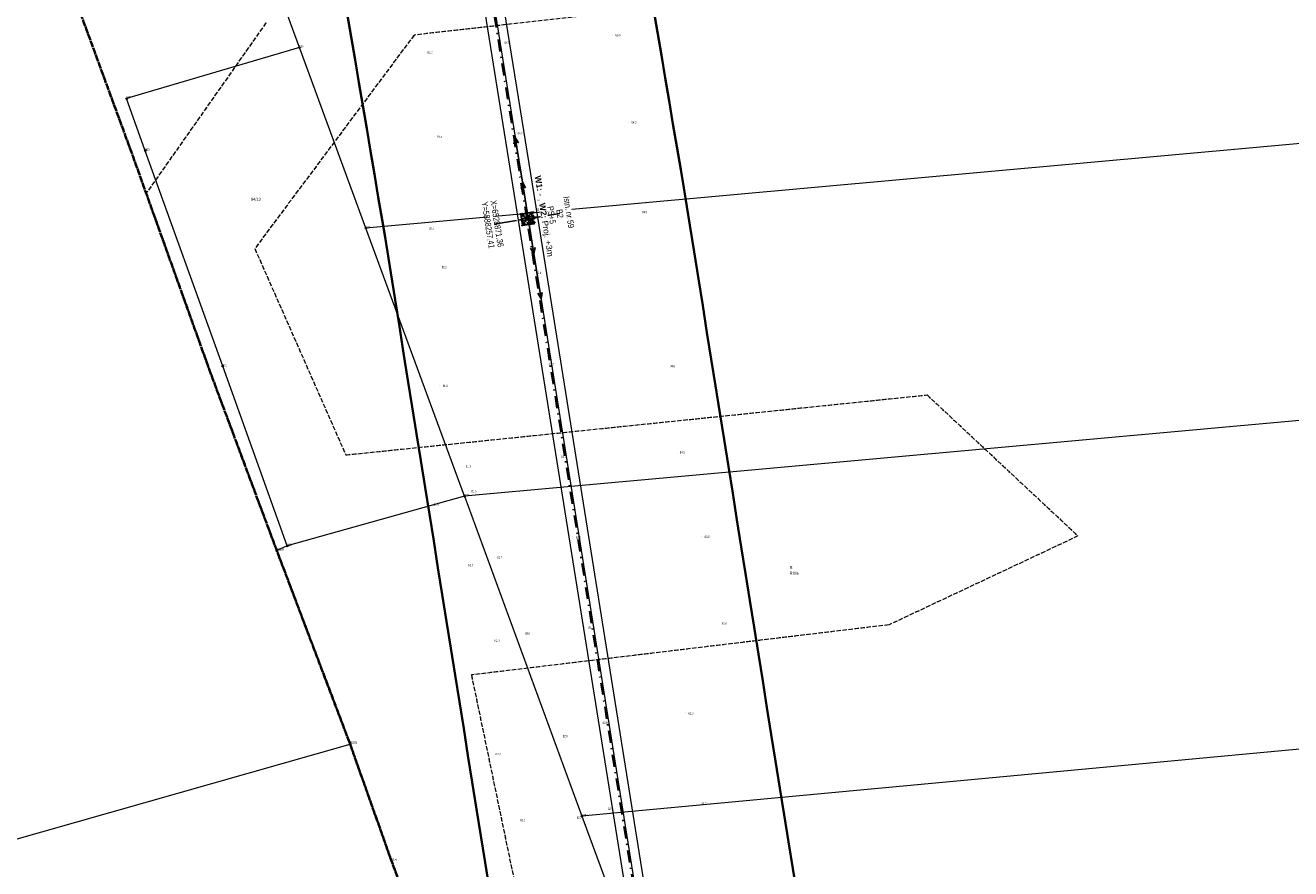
# Model space of a CAD drawing. Header units: metres. Extents: x 6524698 to 6533081, y 5883213 to 5896811.
# Tile 36 of 167: x 6528706 to 6529124, y 5888043 to 5888321. Entities that reach past the tile are written whole.
import ezdxf
from ezdxf.enums import TextEntityAlignment as Align

# ---------------------------------------------------------------- set-up
doc = ezdxf.new("R2010")
doc.units = ezdxf.units.M
doc.header["$MEASUREMENT"] = 0
for name, pattern in [('DASHDOT', [4, 2, -0.9, 0.2, -0.9]), ('mapa zasadnicza$0$1.5_1.0', [2.5, 1.5, -1]), ('mapa zasadnicza$0$219-500', [0]), ('mapa zasadnicza$0$egkk-500', [2, 1.5, -0.5]), ('mapa zasadnicza$0$egug-500', [1, 0.5, -0.5]), ('mapa zasadnicza$0$suep_wn_500', [0]), ('mapa zasadnicza$0$supp_500', [1, 0.5, -0.5])]:
    doc.linetypes.add(name, pattern=pattern)
doc.layers.get('0').update_dxf_attribs({"lineweight": 0})
doc.layers.add('@pomocnicza', color=3, linetype='Continuous', plot=False)
for name, color, linetype, lineweight in [('@Proj. słupy - blok', 1, 'Continuous', 15), ('@Proj. słupy - XY', 1, 'Continuous', 0), ('_proj_podwyz', 7, 'Continuous', 0), ('_trasa_kat_zalomu', 7, 'Continuous', 18), ('_trasa_os', 1, 'DASHDOT', 30), ('Sections span lengths and Marker Balls Plan', 7, 'Continuous', 0)]:
    doc.layers.add(name, color=color, linetype=linetype, lineweight=lineweight)
for name, color, linetype in [('@Proj. słupy - seria', 1, 'Continuous'), ('@Proj. słupy - wys.', 1, 'Continuous'), ('mapa zasadnicza$0$000 Inne (niezydentyfikowane)', 7, 'Continuous'), ('mapa zasadnicza$0$202-punkt graniczny', 7, 'Continuous'), ('mapa zasadnicza$0$202-punkt graniczny-Atr103', 7, 'Continuous'), ('mapa zasadnicza$0$209-oznaczenie konturu klasyfikacyjnego', 7, 'Continuous'), ('mapa zasadnicza$0$210-oznaczenie konturu użytku gruntowego', 7, 'Continuous'), ('mapa zasadnicza$0$211-numer działki ewidencyjnej', 7, 'Continuous'), ('mapa zasadnicza$0$216-obręb ewidencyjny', 7, 'Continuous'), ('mapa zasadnicza$0$217-kontur klasyfikacyjny', 7, 'Continuous'), ('mapa zasadnicza$0$218-kontur użytku gruntowego', 7, 'Continuous'), ('mapa zasadnicza$0$219-działka ewidencyjna', 7, 'Continuous'), ('mapa zasadnicza$0$pikieta naturalna', 7, 'Continuous'), ('mapa zasadnicza$0$pikieta naturalna-Atr2', 7, 'Continuous'), ('mapa zasadnicza$0$przewód elektroenergetyczny wysokiego napięcia', 7, 'Continuous'), ('mapa zasadnicza$0$słup przewodów napowietrznych', 7, 'Continuous')]:
    doc.layers.add(name, color=color, linetype=linetype)
doc.styles.add('mapa zasadnicza$0$STANDARD', font='Working1250', dxfattribs={"width": 0.75})
doc.styles.add('Opis', font='ARIALN.TTF')
doc.styles.add('Opis_slupy', font='ARIALN.TTF')
doc.styles.add('PLS_View', font='arial.ttf')
doc.dimstyles.new('Kat zalomu', dxfattribs={"dimtxt": 2.5, "dimasz": 5, "dimexe": 1.25, "dimexo": 0.625, "dimtad": 0, "dimtxsty": 'Opis_slupy', "dimcen": 2.5, "dimse1": 1, "dimse2": 1, "dimadec": 0, "dimazin": 0, "dimtfac": 1, "dimtmove": 0, "dimatfit": 3, "dimfxl": 1, "dimarcsym": 1})

# ---------------------------------------------------------------- blocks, each defined once
blk = doc.blocks.new('mapa zasadnicza$0$202')
at = {"color": 0, "linetype": 'Continuous', "lineweight": 0}
blk.add_circle((0, 0), 0.25, dxfattribs=at)
blk = doc.blocks.new('mapa zasadnicza$0$PW01')
at = {"linetype": 'Continuous', "lineweight": 13}
h = blk.add_hatch(color=0, dxfattribs=at)
edge = h.paths.add_edge_path()
edge.add_arc((0, 0), 0.045, 0, 360)
blk = doc.blocks.new('mapa zasadnicza$0$SM05')
at = {"color": 0, "linetype": 'Continuous', "lineweight": 13}
blk.add_circle((0, 0), 0.25, dxfattribs=at)
blk = doc.blocks.new('mapa zasadnicza$0$SUEP3')
at = {"color": 0, "linetype": 'Continuous'}
for p, q in [((0, 0), (12.003, 0)), ((12.003, 0), (10.003, 0.75)), ((10.003, 0.75), (11.003, 0)), ((12.003, 0), (10.003, -0.75)), ((11.003, 0), (10.003, -0.75)), ((12.003, 0), (27.003, 0)), ((27.003, 0), (25.003, 0.75)), ((25.003, 0.75), (26.003, 0)), ((27.003, 0), (25.003, -0.75)), ((26.003, 0), (25.003, -0.75))]:
    blk.add_line(p, q, dxfattribs=at)
blk = doc.blocks.new('*U2338')
at = {"layer": '@Proj. słupy - blok', "color": 0}
for p, q in [((2.2, -1.59), (-2.2, 1.59)), ((-1.59, -2.2), (1.59, 2.2))]:
    blk.add_line(p, q, dxfattribs=at)
for points in [[(-0.48, -0.66), (-2.77, -0.44), (-0.66, 0.48)], [(0, 0), (2.76, 0.44), (3.55, 0.57)], [(2.76, 0.44), (0.66, -0.48), (0.48, 0.66), (2.76, 0.44)], [(3.55, 0.57), (0.48, 0.66), (0.66, -0.48), (3.55, 0.57)], [(0.49, 0.08), (0.99, 0.16)], [(0, 0), (-2.77, -0.44)]]:
    blk.add_lwpolyline(points, dxfattribs=at)
at = {"layer": '@Proj. słupy - blok', "color": 1}
blk.add_lwpolyline([(2.2, -1.59), (1.59, 2.2), (-2.2, 1.59), (-1.59, -2.2)], close=True, dxfattribs=at)
at = {"layer": '@Proj. słupy - blok', "color": 0}
for points in [[(1.98, -1.43), (1.43, 1.98), (-1.98, 1.43), (-1.43, -1.98)], [(0.66, -0.48), (0.48, 0.66), (-0.66, 0.48), (-0.48, -0.66)]]:
    blk.add_lwpolyline(points, close=True, dxfattribs=at)
at = {"layer": '@Proj. słupy - blok', "color": 1}
for centre in [(-2.2, 1.59), (1.59, 2.2), (-1.59, -2.2), (2.2, -1.59)]:
    blk.add_circle(centre, 0.15, dxfattribs=at)
at = {"layer": '@Proj. słupy - blok', "color": 0}
for centre, radius in [((-1.98, 1.43), 0.15), ((0.49, 0.08), 0.05), ((1.43, 1.98), 0.15), ((2.76, 0.44), 0.05), ((3.55, 0.57), 0.05), ((-2.77, -0.44), 0.05), ((-1.43, -1.98), 0.15), ((1.98, -1.43), 0.15)]:
    blk.add_circle(centre, radius, dxfattribs=at)
at = {"layer": '@Proj. słupy - seria', "color": 0, "insert": (10.86, 1.73), "char_height": 2, "attachment_point": 5, "rotation": 279.068, "style": 'Opis', "bg_fill": 3, "box_fill_scale": 2.5, "bg_fill_color": 256, "bg_fill_transparency": 0}
blk.add_mtext_dynamic_manual_height_columns('B2', width=7, gutter_width=12.5, heights=[2.21], dxfattribs=at)
at = {"layer": '@Proj. słupy - XY', "color": 0, "linetype": 'Continuous', "insert": (-11.36, -1.81), "char_height": 2.5, "attachment_point": 5, "rotation": 279.068, "style": 'Opis', "bg_fill": 3, "box_fill_scale": 1, "bg_fill_color": 256, "bg_fill_transparency": 0}
blk.add_mtext_dynamic_manual_height_columns('\\P', width=19.7098, gutter_width=5.34, heights=[5.63], dxfattribs=at)
at = {"layer": '@pomocnicza'}
for p, q in [((10.86, 1.73), (3.46, 0.55)), ((-10.86, -1.73), (-3.46, -0.55))]:
    blk.add_line(p, q, dxfattribs=at)
at = {"layer": '@Proj. słupy - seria', "color": 0, "style": 'Opis'}
blk.add_attdef('STAN', text='', height=2, rotation=279.068, dxfattribs=at).set_placement((13.82, 2.21), align=Align.MIDDLE_CENTER)
at = {"layer": '@Proj. słupy - wys.', "color": 0, "insert": (8.1, 1.29), "char_height": 2, "attachment_point": 5, "rotation": 279.068, "style": 'Opis'}
blk.add_mtext_dynamic_manual_height_columns('PS+5', width=5.2482, gutter_width=12.5, heights=[-2.07], dxfattribs=at)
at = {"layer": '@Proj. słupy - XY', "color": 0, "linetype": 'Continuous', "style": 'Opis'}
for tag, p in [('Y', (-12.84, -2.05)), ('X', (-9.88, -1.58))]:
    blk.add_attdef(tag, text='', height=2, rotation=279.068, dxfattribs=at).set_placement(p, align=Align.MIDDLE_CENTER)
blk = doc.blocks.new('*D2408')
at = {"layer": '_trasa_kat_zalomu', "color": 0, "lineweight": -2}
for start, end in [(16.5926, 79.5081), (293.5654, 356.5695)]:
    blk.add_arc((6528824.24, 5888552.87), 19.81, start, end, dxfattribs=at)
at = {"layer": '_trasa_kat_zalomu', "color": 0}
for points in [[(6528827.89, 5888573.17), (6528827.8, 5888571.51), (6528822.85, 5888572.63)], [(6528831.92, 5888535.52), (6528832.39, 5888533.92), (6528827.36, 5888533.31)]]:
    blk.add_solid(points, dxfattribs=at)
at = {"layer": 'Defpoints', "color": 0}
for p in [(6528805.44, 5888820.89), (6528824.24, 5888552.87), (6528824.24, 5888552.87), (6528842.52, 5888545.25), (6528871.36, 5888257.41)]:
    blk.add_point(p, dxfattribs=at)
at = {"layer": '_trasa_kat_zalomu', "color": 0, "insert": (6528843.91, 5888555.14), "char_height": 2.5, "attachment_point": 5, "rotation": 276.581, "style": 'Opis_slupy'}
blk.add_mtext('175%%d', dxfattribs=at)

msp = doc.modelspace()

# ---------------------------------------------------------------- linework, layer by layer
at = {"layer": '_trasa_os', "linetype": 'DASHDOT', "ltscale": 2}
msp.add_lwpolyline([(6529644.25, 5886257.506), (6529433.531, 5886354.176), (6529239.51, 5886504.082), (6529019.862, 5886673.787), (6529068.099, 5886815.315), (6529070.952, 5887003.68), (6529033.32, 5887240.317), (6528980.372, 5887573.115), (6528926.767, 5887910.52), (6528871.358, 5888257.413), (6528824.236, 5888552.869), (6528805.439, 5888820.887), (6528782.648, 5889143.114), (6528759.048, 5889475.999)], dxfattribs=at)
at = {"layer": 'mapa zasadnicza$0$000 Inne (niezydentyfikowane)', "color": 7, "linetype": 'Continuous', "lineweight": 35, "flags": 128}
for points in [[(6528858.942, 5888035.854), (6528857.526, 5888044.711), (6528856.109, 5888053.568), (6528854.693, 5888062.425), (6528853.277, 5888071.282), (6528851.861, 5888080.139), (6528850.445, 5888088.996), (6528849.028, 5888097.853), (6528847.612, 5888106.71), (6528846.196, 5888115.567), (6528844.78, 5888124.424), (6528843.363, 5888133.28), (6528841.947, 5888142.137), (6528840.531, 5888150.994), (6528839.115, 5888159.851), (6528837.699, 5888168.708), (6528836.282, 5888177.565), (6528834.866, 5888186.422), (6528833.45, 5888195.279), (6528832.034, 5888204.136), (6528830.618, 5888212.993), (6528829.201, 5888221.85), (6528827.785, 5888230.707), (6528826.369, 5888239.564), (6528824.47, 5888251.405), (6528823.514, 5888257.062), (6528822.236, 5888264.625), (6528820.958, 5888272.188), (6528819.68, 5888279.75), (6528818.402, 5888287.313), (6528817.124, 5888294.876), (6528815.846, 5888302.438), (6528814.568, 5888310.001), (6528813.29, 5888317.563), (6528812.012, 5888325.126)], [(6528913.17, 5888326.663), (6528914.448, 5888319.1), (6528915.726, 5888311.538), (6528917.004, 5888303.975), (6528918.282, 5888296.413), (6528919.56, 5888288.85), (6528920.838, 5888281.287), (6528922.116, 5888273.725), (6528923.142, 5888267.653), (6528925.115, 5888255.353), (6528926.531, 5888246.496), (6528927.947, 5888237.639), (6528929.363, 5888228.782), (6528930.779, 5888219.925), (6528932.196, 5888211.068), (6528933.612, 5888202.211), (6528935.028, 5888193.354), (6528936.444, 5888184.498), (6528937.86, 5888175.641), (6528939.277, 5888166.784), (6528940.693, 5888157.927), (6528942.109, 5888149.07), (6528943.525, 5888140.213), (6528944.942, 5888131.356), (6528946.358, 5888122.499), (6528947.774, 5888113.642), (6528949.19, 5888104.785), (6528950.606, 5888095.928), (6528952.023, 5888087.071), (6528953.439, 5888078.214), (6528954.855, 5888069.357), (6528956.271, 5888060.5), (6528957.687, 5888051.643), (6528959.104, 5888042.786), (6528960.52, 5888033.929)]]:
    msp.add_lwpolyline(points, dxfattribs=at)
at = {"layer": 'mapa zasadnicza$0$216-obręb ewidencyjny', "color": 7, "linetype": 'mapa zasadnicza$0$1.5_1.0', "lineweight": 35, "flags": 128}
for points in [[(6528810.71, 5892032.32), (6528743.5, 5892026.91), (6528665.82, 5892020.2), (6528618.95, 5892016.86), (6528446.42, 5891995.98), (6528440.31, 5891996.73), (6528198.8, 5891907.55), (6528014.33, 5891830.31), (6527846.82, 5891746.29), (6527801.61, 5891598.79), (6527787.58, 5891553.86), (6527785.51, 5891547.1), (6527759.25, 5891463.12), (6527705.03, 5891299.34), (6527651.09, 5891150.82), (6527517.65, 5890758.02), (6527509.07, 5890729.27), (6527454.67, 5890547.02), (6527391.42, 5890349.92), (6527469.9, 5890380.85), (6527548.32, 5890411.76), (6527628.31, 5890449.47), (6527701.79, 5890487.35), (6527781.71, 5890531.45), (6527831.96, 5890559.17), (6527894.74, 5890596), (6527918.86, 5890538.44), (6527996.61, 5890364.36), (6528002.77, 5890340.12), (6528015.06, 5890276.2), (6528068.35, 5890122.94), (6528069.52, 5890117.74), (6528086.27, 5890073.01), (6528087.43, 5890069.91), (6528144.14, 5889918.51), (6528178.59, 5889821.74), (6528194.07, 5889776.62), (6528203.76, 5889751.35), (6528219.86, 5889705.13), (6528289.3, 5889557.06), (6528293.69, 5889548.36), (6528315.49, 5889501.75), (6528319.49, 5889494.06), (6528320.3, 5889498.78), (6528374.9, 5889392.75), (6528393.7, 5889357.37), (6528402.97, 5889333.92), (6528406.48, 5889321.22), (6528417.63, 5889287.69), (6528426.72, 5889250.74), (6528427.12, 5889249.1), (6528437.2, 5889208.11), (6528462.62, 5889141.48), (6528476.98, 5889088.52), (6528479.5, 5889060.26), (6528487.24, 5889042.5), (6528497.03, 5888999.3), (6528513.44, 5888948.22), (6528513.62, 5888944.51), (6528514.32, 5888935.53), (6528517.9, 5888889.57), (6528521.9, 5888874.59), (6528534.18, 5888828.64), (6528537.21, 5888800.87), (6528538.55, 5888788.67), (6528539.84, 5888759.55), (6528540.29, 5888749.47), (6528546.56, 5888728.63), (6528550.89, 5888720.89), (6528554.61, 5888714.22), (6528572.89, 5888682.85), (6528612.6, 5888606.5), (6528643.54, 5888542.38), (6528657.02, 5888506.94), (6528675.5, 5888460.67), (6528681.51, 5888445.9), (6528704.85, 5888377.17), (6528713.34, 5888354.12), (6528741.09, 5888278.42), (6528766.6, 5888207.14), (6528788.71, 5888147.82), (6528812.94, 5888083.84), (6528826.58, 5888045.33), (6528850.06, 5887982.04), (6528866.81, 5887934.63), (6528879.99, 5887896.72), (6528918.8, 5887790.89), (6528952.56, 5887701.57), (6529019.26, 5887707.89), (6529031.01, 5887709.01), (6529109.21, 5887715.92), (6529166.14, 5887721.78), (6529262.28, 5887731.31), (6529282.79, 5887731.14), (6529289.52, 5887663.25), (6529296.91, 5887588.72), (6529312.34, 5887533.26), (6529320.57, 5887503.67), (6529321.72, 5887480.33), (6529315.22, 5887418.55), (6529296.28, 5887374.9), (6529295.89, 5887348.38), (6529295.74, 5887344.56), (6529294.33, 5887253.59), (6529300.1, 5887247.3), (6529460.65, 5887265.28), (6529607.85, 5887282.19), (6529604.22, 5887244.37), (6529619.06, 5887245.53), (6529620.4, 5887245.61), (6529751.62, 5887253.65), (6529836.5, 5887258.86), (6529917.79, 5887263.83), (6530037.96, 5887271.18), (6530037.77, 5887311.55), (6530035.48, 5887465.82), (6530294.87, 5887497.94), (6530342.75, 5887503.87), (6530390.63, 5887509.81), (6530435.08, 5887515.31), (6530469.62, 5887519.59), (6530472.76, 5887520.14), (6530455.94, 5887633.47), (6530452.16, 5887659), (6530429.5, 5887800.32), (6530425.85, 5887820.62), (6530434.17, 5887821.11), (6530435.15, 5887821.09), (6530501.5, 5887826.49), (6530563.57, 5887831.54), (6530569.25, 5887832), (6530626.35, 5887836.71), (6530689.94, 5887841.95), (6530699.77, 5887842.77), (6530753.72, 5887845.97), (6530816.4, 5887849.69), (6530847.34, 5887851.53), (6530851.75, 5887851.79), (6530878, 5887853.36), (6530941.55, 5887857.17), (6531028.05, 5887862.36), (6531029.51, 5887862.54), (6531089.96, 5887870.11), (6531157.91, 5887878.61), (6531147.74, 5887927.21), (6531134.09, 5887992.44), (6531130.39, 5888022.23), (6531130.01, 5888024.33), (6531127.76, 5888039.49), (6531114.28, 5888108.63), (6531110.56, 5888127.5), (6531105.84, 5888172.24), (6531089.18, 5888214.66), (6531070.01, 5888263.46), (6531063.59, 5888283), (6531047.06, 5888328.03), (6531038.58, 5888352.41), (6531021.83, 5888400.87), (6531015.19, 5888413.6), (6531005.83, 5888460.28), (6531006, 5888467.6), (6531006.12, 5888486.87), (6531000.78, 5888546.56), (6530994.46, 5888582.13), (6530992.02, 5888587.87), (6530975.04, 5888631.61), (6530968.96, 5888647.12), (6530918.79, 5888737.7), (6530893.21, 5888788.19), (6530875.95, 5888835.79), (6530824.74, 5888967.12), (6530698.19, 5888957.37), (6530696.88, 5888957.26), (6530690.8, 5888956.75), (6530665.31, 5889016.21), (6530647.2, 5889058.57), (6530634.24, 5889085.41), (6530634.99, 5889106.79), (6530619.51, 5889109.25), (6530602.59, 5889110.21), (6530580.67, 5889109.48), (6530563.76, 5889105.91), (6530556.11, 5889102.91), (6530554.6, 5889108.92), (6530550.45, 5889111.73), (6530532.14, 5889151.93), (6530513.79, 5889192.45), (6530502.04, 5889258.4), (6530482.32, 5889287.2), (6530469.7, 5889327.04), (6530465.02, 5889440.31), (6530478.29, 5889507.42), (6530476.75, 5889539.74), (6530454.68, 5889579.85), (6530444.35, 5889666), (6530447.75, 5889689.9), (6530449.31, 5889721.21), (6530456.42, 5889744.94), (6530489.74, 5889803.92), (6530476.19, 5889829.67), (6530441.37, 5889895.14), (6530436.32, 5889900.67), (6530377.31, 5890013.31), (6530319.1, 5890126.26), (6530282.19, 5890186.6), (6530272.79, 5890201.79), (6530203.17, 5890307.87), (6530172.91, 5890358.56), (6530084.18, 5890524.8), (6530023.66, 5890630.14), (6529988.68, 5890702.02), (6529902.56, 5890854), (6529878.29, 5890895.67), (6529853.22, 5890939.23), (6529790.88, 5891059.39), (6529783.8, 5891073.31), (6529750.15, 5891126.7), (6529715.67, 5891191.31), (6529711.87, 5891220.22), (6529686.86, 5891413.55), (6529894.11, 5891526.79), (6529935.18, 5891550.85), (6529897.51, 5891589.82), (6529852.46, 5891637.21), (6529830.78, 5891658.8), (6529798.22, 5891693.91), (6529778.68, 5891710.68), (6529723.77, 5891769.55), (6529664.88, 5891829.87), (6529592.94, 5891899.3), (6529520.59, 5891969.98), (6529496.71, 5891996.9), (6529443.6, 5892048.07), (6529413.19, 5892074.88), (6529373, 5892116.29), (6529315.87, 5892175.4), (6529302.53, 5892163.8), (6529299.93, 5892161.54), (6529272.43, 5892137.61), (6529198.7, 5892096.25), (6529183.63, 5892087.79), (6529163.27, 5892079.55), (6529137.05, 5892069.83), (6529084.54, 5892065.08), (6528929.03, 5892047.18)], [(6528303.37, 5885049.22), (6528320.19, 5885039.62), (6528338.23, 5885024.79), (6528352.17, 5885015.38), (6528392.05, 5884988.47), (6528415.8, 5884972.26), (6528435.19, 5884960.38), (6528444.69, 5884948.19), (6528465.63, 5884932.94), (6528465.44, 5884918.9), (6528709.45, 5884735.5), (6528709.85, 5884736.99), (6528739.27, 5884853.86), (6528744.47, 5884874.5), (6528806.08, 5885120.41), (6528807.46, 5885125.4), (6528869.24, 5885370.86), (6528871.52, 5885379.23), (6528887.59, 5885437.6), (6528890.77, 5885449.17), (6528926, 5885568.38), (6528974.41, 5885749.69), (6529025.21, 5885958.42), (6529039.6, 5886018.39), (6529059.52, 5886107.69), (6529060.61, 5886112.57), (6529062.91, 5886122.9), (6529064.3, 5886127.7), (6529092.32, 5886224.97), (6529095.27, 5886236.71), (6529098.1, 5886248), (6529156.76, 5886481.66), (6529182.88, 5886586.19), (6529191.96, 5886615.74), (6529200.39, 5886660.86), (6529220.71, 5886727.34), (6529222.82, 5886733.43), (6529222.92, 5886790.76), (6529260.25, 5886952.44), (6529264.63, 5886976.51), (6529282.32, 5887033.97), (6529290.57, 5887057.23), (6529292.77, 5887095.61), (6529299.5, 5887116.54), (6529303.02, 5887126.11), (6529323.1, 5887204.71), (6529300.1, 5887247.3), (6529294.33, 5887253.59), (6529295.74, 5887344.56), (6529295.89, 5887348.38), (6529296.28, 5887374.9), (6529315.22, 5887418.55), (6529321.72, 5887480.33), (6529320.57, 5887503.67), (6529312.34, 5887533.26), (6529296.91, 5887588.72), (6529289.52, 5887663.25), (6529282.79, 5887731.14), (6529262.28, 5887731.31), (6529166.14, 5887721.78), (6529109.21, 5887715.92), (6529031.01, 5887709.01), (6529019.26, 5887707.89), (6528952.56, 5887701.57), (6528918.8, 5887790.89), (6528879.99, 5887896.72), (6528866.81, 5887934.63), (6528850.06, 5887982.04), (6528826.58, 5888045.33), (6528812.94, 5888083.84), (6528788.71, 5888147.82), (6528766.6, 5888207.14), (6528741.09, 5888278.42), (6528713.34, 5888354.12), (6528704.85, 5888377.17), (6528681.51, 5888445.9), (6528675.5, 5888460.67), (6528657.02, 5888506.94), (6528643.54, 5888542.38), (6528612.6, 5888606.5), (6528572.89, 5888682.85), (6528554.61, 5888714.22), (6528550.89, 5888720.89), (6528546.56, 5888728.63), (6528540.29, 5888749.47), (6528539.84, 5888759.55), (6528538.55, 5888788.67), (6528537.21, 5888800.87), (6528534.18, 5888828.64), (6528521.9, 5888874.59), (6528517.9, 5888889.57), (6528514.32, 5888935.53), (6528513.62, 5888944.51), (6528513.44, 5888948.22), (6528497.03, 5888999.3), (6528487.24, 5889042.5), (6528479.5, 5889060.26), (6528476.98, 5889088.52), (6528462.62, 5889141.48), (6528437.2, 5889208.11), (6528427.12, 5889249.1), (6528426.72, 5889250.74), (6528417.63, 5889287.69), (6528406.48, 5889321.22), (6528402.97, 5889333.92), (6528393.7, 5889357.37), (6528374.9, 5889392.75), (6528320.3, 5889498.78), (6528319.49, 5889494.06), (6528315.49, 5889501.75), (6528293.69, 5889548.36), (6528289.3, 5889557.06), (6528219.86, 5889705.13), (6528203.76, 5889751.35), (6528194.07, 5889776.62), (6528178.59, 5889821.74), (6528144.14, 5889918.51), (6528087.43, 5890069.91), (6528086.27, 5890073.01), (6528069.52, 5890117.74), (6528068.35, 5890122.94), (6528015.06, 5890276.2), (6528002.77, 5890340.12), (6527996.61, 5890364.36), (6527918.86, 5890538.44), (6527894.74, 5890596), (6527831.96, 5890559.17), (6527781.71, 5890531.45), (6527701.79, 5890487.35), (6527628.31, 5890449.47), (6527548.32, 5890411.76), (6527469.9, 5890380.85), (6527391.42, 5890349.92), (6527355.64, 5890331.57), (6527338.23, 5890321.73), (6527321.27, 5890314.22), (6527313.38, 5890308.14), (6527288.1, 5890288.63), (6527273.45, 5890274.12), (6527241.28, 5890253.87), (6527220.83, 5890245.22), (6527165.07, 5890215.69), (6527077.89, 5890166.68), (6527057.31, 5890152.25), (6527045.63, 5890148.55), (6527008.52, 5890134.26), (6526988.84, 5890116.67), (6526981, 5890111.26), (6526971.01, 5890104.38), (6526952.34, 5890094.44), (6526909.87, 5890084.83), (6526890.35, 5890080.91), (6526812.21, 5890083.05), (6526792.43, 5890086.11), (6526758.07, 5890090.77), (6526757.09, 5890094.4), (6526749.57, 5890095.95), (6526742.25, 5890097.45), (6526740.34, 5890097.85), (6526735.76, 5890098.07), (6526728.64, 5890098.03), (6526722.43, 5890098.71), (6526592.18, 5890129.32), (6526575.25, 5890133.06), (6526573.45, 5890132.21), (6526504.81, 5890011.82), (6526498.38, 5890001.32), (6526450.82, 5889923.75), (6526420.35, 5889876.56), (6526411.53, 5889862.91), (6526388.88, 5889824.55), (6526365.09, 5889786.81), (6526341.54, 5889745.42), (6526322.12, 5889709.53), (6526299.72, 5889678.46), (6526281.16, 5889635.52), (6526275.36, 5889608.56), (6526260.85, 5889553.37), (6526260.44, 5889544.19), (6526259.14, 5889502.93), (6526261.74, 5889493.66), (6526254.11, 5889462.89), (6526253.07, 5889459.21), (6526242.11, 5889436.4), (6526240.9, 5889433.4), (6526238.06, 5889420.56), (6526234.58, 5889404.82), (6526230.53, 5889381.66), (6526215.12, 5889335.06), (6526209.51, 5889327.34), (6526203.18, 5889319.69), (6526193.05, 5889307.44), (6526183.47, 5889295.83), (6526173.24, 5889283.42), (6526171.38, 5889271.95), (6526170.8, 5889268.87), (6526173.59, 5889236.65), (6526172.37, 5889219.4), (6526171.12, 5889203.31), (6526160.39, 5889165.34), (6526158.7, 5889157.93), (6526155.92, 5889148.67), (6526145.07, 5889104.25), (6526136.74, 5889068.22), (6526126.54, 5889028.53), (6526125.42, 5889024.1), (6526106.98, 5888945.09), (6526092.2, 5888875.3), (6526089.86, 5888864.25), (6526088.13, 5888856.09), (6526074.67, 5888792.55), (6526053.98, 5888724.15), (6526037.27, 5888680.97), (6526018.87, 5888602.55), (6526017.84, 5888598.66), (6526013.87, 5888581.88), (6526006.91, 5888552.43), (6525999.77, 5888522.16), (6525997.18, 5888508.24), (6525965.43, 5888376.64), (6525920.17, 5888195.14), (6525898.15, 5888106.3), (6525892.22, 5888082.37), (6525824.01, 5888097.35), (6525779.41, 5888107.91), (6525729.76, 5888119.66), (6525723.9, 5888092.12), (6525717.96, 5888069.83), (6525708.69, 5888031.16), (6525707.44, 5888026.27), (6525684.97, 5887955.81), (6525668.86, 5887926.95), (6525650.39, 5887893.86), (6525645.34, 5887877.02), (6525632.33, 5887838.12), (6525588.06, 5887736.62), (6525567.77, 5887689.8), (6525539.5, 5887624.6), (6525535.54, 5887615.4), (6525496.64, 5887526.28), (6525469.79, 5887459.76), (6525449.79, 5887410.24), (6525436.37, 5887377.16), (6525416.54, 5887328.38), (6525400.14, 5887287.76), (6525397.82, 5887282.31), (6525357.88, 5887181.79), (6525337.95, 5887136.46), (6525309.72, 5887065.72), (6525303.99, 5887048.86), (6525292.71, 5887015.66), (6525292.03, 5887013.68), (6525295.71, 5887012.48), (6525393.63, 5886982.02), (6525436.72, 5886969.99), (6525475.57, 5886959.15), (6525492.98, 5886956.11), (6525499.92, 5886954.9), (6525553.04, 5886947.63), (6525556.8, 5886947.12), (6525575.8, 5886944.52), (6525648.96, 5886935.05), (6525700.18, 5886920.83), (6525705.66, 5886920.35), (6525754.61, 5886916.46), (6525783.22, 5886917.37), (6525788.91, 5886917.98), (6525823.91, 5886921.7), (6525857.13, 5886925.05), (6525870.29, 5886926.28), (6525871.77, 5886926.42), (6525905.03, 5886929.56), (6525909.53, 5886929.92), (6525920.2, 5886930.77), (6525939.16, 5886932.29), (6525978.37, 5886930.74), (6525981.07, 5886930.63), (6525983.12, 5886930.48), (6526059, 5886924.97), (6526061.69, 5886925.15), (6526072.91, 5886925.89), (6526078.55, 5886926.27), (6526112.26, 5886928.5), (6526158.51, 5886931.36), (6526197.11, 5886930.97), (6526216.93, 5886924.75), (6526270.07, 5886913.54), (6526272.57, 5886913.01), (6526273.33, 5886912.82), (6526323.76, 5886899.95), (6526417.31, 5886870.61), (6526416.51, 5886867.45), (6526398.65, 5886797.95), (6526389.44, 5886747.58), (6526374.78, 5886704.65), (6526373.42, 5886699.3), (6526372.62, 5886696.15), (6526368.41, 5886679.56), (6526358.03, 5886638.68), (6526335.66, 5886547.46), (6526327.03, 5886512.25), (6526325.59, 5886506.38), (6526319.45, 5886481.31), (6526262.43, 5886255.1), (6526247.51, 5886197.09), (6526210.82, 5886129.19), (6526125.23, 5885954.64), (6526131.1, 5885941.89), (6526083.28, 5885856.13), (6526080.33, 5885850.83), (6526106.53, 5885828.9), (6526128.86, 5885807.19), (6526151.36, 5885785.32), (6526170.05, 5885764.86), (6526198.17, 5885734.09), (6526201, 5885729.87), (6526175.56, 5885692.72), (6526227.73, 5885641.53), (6526271.29, 5885598.78), (6526273, 5885597.09), (6526302.11, 5885568.53), (6526316.43, 5885554.47), (6526322.38, 5885548.63), (6526290.64, 5885486.19), (6526263.4, 5885432.62), (6526247.38, 5885401.19), (6526244.36, 5885395.27), (6526237.6, 5885382.01), (6526227.84, 5885362.86), (6526248.41, 5885344.13), (6526259.4, 5885334.11), (6526304.93, 5885298.77), (6526313.27, 5885292.3), (6526318.23, 5885288.46), (6526321.6, 5885285.83), (6526325.46, 5885282.83), (6526325.17, 5885281.22), (6526338.74, 5885260.21), (6526360.57, 5885232.43), (6526363.74, 5885228.38), (6526377.76, 5885210.54), (6526382.65, 5885204.32), (6526422.71, 5885162.76), (6526481.21, 5885090.92), (6526497.3, 5885066.7), (6526513.19, 5885047.89), (6526516.91, 5885049.29), (6526524.94, 5885052.3), (6526533.62, 5885042), (6526536.24, 5885038.9), (6526540.69, 5885033.62), (6526545.95, 5885027.38), (6526549.33, 5885023.37), (6526550.65, 5885027.15), (6526573.21, 5885076.62), (6526587.94, 5885108.93), (6526590.96, 5885115.55), (6526594.72, 5885123.8), (6526595.22, 5885124.89), (6526595.84, 5885126.22), (6526599.05, 5885133.28), (6526599.46, 5885134.19), (6526600.38, 5885136.19), (6526609.81, 5885156.89), (6526614.13, 5885166.32), (6526615.59, 5885170.96), (6526615.92, 5885173.06), (6526626.56, 5885204.78), (6526635.59, 5885225.49), (6526643.47, 5885243.6), (6526662.24, 5885286.52), (6526663.96, 5885290.45), (6526689.69, 5885347.86), (6526693.01, 5885355.29), (6526709.38, 5885391.8), (6526720.67, 5885416.98), (6526720.09, 5885430.57), (6526719.04, 5885455.52), (6526720.97, 5885465.66), (6526690.6, 5885542.54), (6526706, 5885557.89), (6526747.06, 5885585.88), (6526724.66, 5885597.94), (6526873.96, 5885657.74), (6526876.06, 5885655.62), (6526884.84, 5885650.75), (6526955.49, 5885630.53), (6526988.95, 5885673.38), (6527034.95, 5885662.24), (6527038.45, 5885661.39), (6527055.52, 5885657.39), (6527093.39, 5885649.85), (6527138.37, 5885639.19), (6527183.37, 5885628.52), (6527207.39, 5885622.46), (6527214.61, 5885620.77), (6527302.63, 5885600.17), (6527306.92, 5885598.88), (6527379.24, 5885579.7), (6527386.89, 5885577.68), (6527422.41, 5885568.61), (6527458.81, 5885559.31), (6527463.19, 5885558.23), (6527499.51, 5885549.27), (6527531.05, 5885541.49), (6527616.9, 5885520.3), (6527646.83, 5885512.66), (6527664.1, 5885508.41), (6527696.34, 5885502.3), (6527728.57, 5885496.19), (6527760.81, 5885490.08), (6527773.75, 5885487.95), (6527870.05, 5885472.17), (6527894.7, 5885468.91), (6527908.02, 5885468.31), (6527952.41, 5885466.32), (6527998.14, 5885462.8), (6528060.58, 5885458.01), (6528166.05, 5885444.7), (6528202.53, 5885448.02), (6528205.37, 5885425.22), (6528203.73, 5885274.14), (6528201.64, 5885179.56), (6528201.44, 5885172.38), (6528202.41, 5885123.66), (6528202.41, 5885120.11), (6528202.52, 5885118.87), (6528207.04, 5885116.2), (6528235.91, 5885098.61), (6528250.23, 5885084.2), (6528275.71, 5885072.67), (6528286.02, 5885062.42), (6528291.09, 5885053.61)]]:
    msp.add_lwpolyline(points, close=True, dxfattribs=at)
at = {"layer": 'mapa zasadnicza$0$217-kontur klasyfikacyjny', "color": 92, "linetype": 'mapa zasadnicza$0$egkk-500', "lineweight": 18, "flags": 128}
for points in [[(6528957.87, 5888332.14), (6528834.08, 5888318.15)], [(6528785.14, 5888322.18), (6528745.59, 5888265.85)], [(6528834.08, 5888318.15), (6528781.46, 5888247.6)], [(6528745.59, 5888265.85), (6528766.6, 5888207.14)], [(6528781.46, 5888247.6), (6528811.51, 5888179.43)], [(6528766.6, 5888207.14), (6528788.71, 5888147.82)], [(6528811.51, 5888179.43), (6529003.48, 5888199.24)], [(6529003.48, 5888199.24), (6529053.31, 5888152.64)], [(6529053.31, 5888152.64), (6528990.9, 5888123.29)], [(6528788.71, 5888147.82), (6528812.94, 5888083.84)], [(6528990.9, 5888123.29), (6528852.99, 5888106.73)], [(6528852.99, 5888106.73), (6528889.3, 5887932.25)], [(6528812.94, 5888083.84), (6528826.58, 5888045.33)], [(6528826.58, 5888045.33), (6528828.43, 5888040.35)]]:
    msp.add_lwpolyline(points, dxfattribs=at)
at = {"layer": 'mapa zasadnicza$0$218-kontur użytku gruntowego', "color": 3, "linetype": 'mapa zasadnicza$0$egug-500', "lineweight": 18, "flags": 128}
for points in [[(6528957.87, 5888332.14), (6528834.08, 5888318.15)], [(6528785.14, 5888322.18), (6528745.59, 5888265.85)], [(6528834.08, 5888318.15), (6528781.46, 5888247.6)], [(6528745.59, 5888265.85), (6528766.6, 5888207.14)], [(6528781.46, 5888247.6), (6528811.51, 5888179.43)], [(6528766.6, 5888207.14), (6528788.71, 5888147.82)], [(6528811.51, 5888179.43), (6529003.48, 5888199.24)], [(6529003.48, 5888199.24), (6529053.31, 5888152.64)], [(6529053.31, 5888152.64), (6528990.9, 5888123.29)], [(6528788.71, 5888147.82), (6528812.94, 5888083.84)], [(6528990.9, 5888123.29), (6528852.99, 5888106.73)], [(6528852.99, 5888106.73), (6528889.3, 5887932.25)], [(6528812.94, 5888083.84), (6528826.58, 5888045.33)], [(6528826.58, 5888045.33), (6528828.43, 5888040.35)]]:
    msp.add_lwpolyline(points, dxfattribs=at)
at = {"layer": 'mapa zasadnicza$0$219-działka ewidencyjna', "color": 7, "linetype": 'mapa zasadnicza$0$219-500', "lineweight": 18, "flags": 128}
for points in [[(6528796.19, 5888314.03), (6528770.52, 5888383.81)], [(6528796.19, 5888314.03), (6528739.1, 5888297.16)], [(6528818.17, 5888254.33), (6528796.19, 5888314.03)], [(6529436.82, 5888310.44), (6528818.17, 5888254.33)], [(6528745.29, 5888279.94), (6528739.1, 5888297.16)], [(6528770.87, 5888208.74), (6528745.29, 5888279.94)], [(6528850.76, 5888165.76), (6528818.17, 5888254.33)], [(6529466.59, 5888221.62), (6528850.76, 5888165.76)], [(6528792.2, 5888149.36), (6528770.87, 5888208.74)], [(6528850.76, 5888165.76), (6528792.2, 5888149.36)], [(6528850.76, 5888165.76), (6528889.5, 5888060.08)], [(6528792.2, 5888149.36), (6528788.71, 5888147.82)], [(6528788.71, 5888147.82), (6528812.94, 5888083.84)], [(6529501.57, 5888117.27), (6528889.5, 5888060.08)], [(6528642.92, 5888035.55), (6528812.94, 5888083.84)], [(6528826.58, 5888045.33), (6528812.94, 5888083.84)], [(6528889.5, 5888060.08), (6528920.95, 5887974.73)], [(6528826.58, 5888045.33), (6528850.06, 5887982.04)]]:
    msp.add_lwpolyline(points, dxfattribs=at)
at = {"layer": 'mapa zasadnicza$0$przewód elektroenergetyczny wysokiego napięcia', "color": 1, "linetype": 'mapa zasadnicza$0$suep_wn_500', "lineweight": 18, "flags": 128}
for points in [[(6528824.38, 5888553.06), (6528871.72, 5888257.68)], [(6528871.72, 5888257.68), (6528927.13, 5887910.57)]]:
    msp.add_lwpolyline(points, dxfattribs=at)
at = {"layer": 'mapa zasadnicza$0$słup przewodów napowietrznych', "color": 7, "linetype": 'mapa zasadnicza$0$supp_500', "lineweight": 18, "flags": 128}
for points in [[(6528873.8, 5888256.23), (6528870.17, 5888255.82), (6528869.64, 5888259.05), (6528873.39, 5888259.53)], [(6528873.8, 5888256.23), (6528869.64, 5888259.05)], [(6528870.17, 5888255.82), (6528873.39, 5888259.53)], [(6528873.8, 5888256.23), (6528873.39, 5888259.53)]]:
    msp.add_lwpolyline(points, dxfattribs=at)

# ---------------------------------------------------------------- block references
at = {"layer": 'mapa zasadnicza$0$202-punkt graniczny', "color": 7, "linetype": 'Continuous', "lineweight": 18}
for p in [(6528796.19, 5888314.03), (6528739.1, 5888297.16), (6528745.29, 5888279.94), (6528818.17, 5888254.33), (6528770.87, 5888208.74), (6528850.76, 5888165.76), (6528788.71, 5888147.82), (6528792.2, 5888149.36), (6528812.94, 5888083.84), (6528889.5, 5888060.08), (6528826.58, 5888045.33)]:
    msp.add_blockref('mapa zasadnicza$0$202', p, dxfattribs=at)
at = {"layer": 'mapa zasadnicza$0$pikieta naturalna', "color": 7, "linetype": 'Continuous', "lineweight": 13}
for p in [(6528862.62, 5888315.59), (6528899.6, 5888318.02), (6528837.32, 5888312.43), (6528867.04, 5888285.85), (6528904.94, 5888289.26), (6528840.71, 5888284.77), (6528874.05, 5888259.75), (6528908.32, 5888259.66), (6528841.2, 5888255.17), (6528842.08, 5888241.61), (6528873.78, 5888239.63), (6528877.99, 5888209.33), (6528917.68, 5888208.77), (6528842.42, 5888202.27), (6528882.48, 5888179.56), (6528921.07, 5888179.99), (6528850.02, 5888175.74), (6528852.13, 5888167.55), (6528843.22, 5888164.2), (6528886.4, 5888152.37), (6528928.83, 5888152.6), (6528854.33, 5888143.93), (6528860.49, 5888145.66), (6528934.6, 5888123.89), (6528869.63, 5888120.49), (6528890.44, 5888122.59), (6528859.58, 5888118.17), (6528923.66, 5888094.24), (6528895.19, 5888091.01), (6528881.92, 5888086.67), (6528859.78, 5888080.61), (6528927.7, 5888064.41), (6528891.03, 5888060.45), (6528899.66, 5888061.56), (6528868.16, 5888058.86)]:
    msp.add_blockref('mapa zasadnicza$0$PW01', p, dxfattribs=at)
at = {"layer": 'mapa zasadnicza$0$przewód elektroenergetyczny wysokiego napięcia', "color": 1, "linetype": 'Continuous', "lineweight": 18}
for rotation in [99.10499999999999, 279.07]:
    msp.add_blockref('mapa zasadnicza$0$SUEP3', (6528871.72, 5888257.68), dxfattribs=dict(at, rotation=rotation))
at = {"layer": 'mapa zasadnicza$0$słup przewodów napowietrznych', "color": 7, "linetype": 'Continuous', "lineweight": 18}
for p in [(6528869.64, 5888259.05), (6528873.39, 5888259.53), (6528870.17, 5888255.82), (6528873.8, 5888256.23)]:
    msp.add_blockref('mapa zasadnicza$0$SM05', p, dxfattribs=at)

# ---------------------------------------------------------------- texts
at = {"layer": 'mapa zasadnicza$0$202-punkt graniczny-Atr103', "color": 7, "style": 'mapa zasadnicza$0$STANDARD', "width": 0.667}
for s, p in [('295', (6528796.19, 5888314.03)), ('307', (6528739.1, 5888297.16)), ('305', (6528745.29, 5888279.94)), ('293', (6528818.17, 5888254.33)), ('301', (6528770.87, 5888208.74)), ('290', (6528850.76, 5888165.76)), ('12300', (6528788.71, 5888147.82)), ('296', (6528792.2, 5888149.36)), ('3947', (6528889.5, 5888060.08)), ('2070', (6528826.58, 5888045.33))]:
    msp.add_text(s, height=0.75, dxfattribs=at).set_placement(p)
msp.add_text('50891', height=0.75, dxfattribs=at).set_placement((6528812.94, 5888083.84), align=Align.BOTTOM_LEFT)
at = {"layer": 'mapa zasadnicza$0$209-oznaczenie konturu klasyfikacyjnego', "color": 3, "linetype": 'Continuous', "lineweight": 18, "style": 'mapa zasadnicza$0$STANDARD', "width": 0.79}
msp.add_text('RIVa', height=1, dxfattribs=at).set_placement((6528958.07, 5888140.86), align=Align.TOP_LEFT)
at = {"layer": 'mapa zasadnicza$0$210-oznaczenie konturu użytku gruntowego', "color": 3, "linetype": 'Continuous', "lineweight": 18, "style": 'mapa zasadnicza$0$STANDARD', "width": 0.79}
msp.add_text('R', height=1, dxfattribs=at).set_placement((6528958.07, 5888141.76))
at = {"layer": 'mapa zasadnicza$0$211-numer działki ewidencyjnej', "color": 7, "linetype": 'Continuous', "lineweight": 18, "style": 'mapa zasadnicza$0$STANDARD', "width": 0.79}
msp.add_text('94/13', height=1, dxfattribs=at).set_placement((6528780.14, 5888263.38))
at = {"layer": 'mapa zasadnicza$0$pikieta naturalna-Atr2', "color": 7, "style": 'mapa zasadnicza$0$STANDARD', "width": 0.667}
for s, p in [('83.7', (6528863.77, 5888315.23)), ('83.6', (6528900.6, 5888317.76)), ('83.0', (6528838.52, 5888312.04)), ('84.0', (6528868.26, 5888285.4)), ('84.3', (6528905.85, 5888288.91)), ('83.5', (6528841.7, 5888284.3)), ('83.5', (6528874.43, 5888260.12)), ('84.9', (6528909.37, 5888259.28)), ('82.7', (6528838.98, 5888253.9)), ('82.2', (6528843.2, 5888241.1)), ('82.9', (6528874.41, 5888239.19)), ('82.7', (6528878.68, 5888208.93)), ('84.8', (6528918.6, 5888208.41)), ('81.8', (6528843.53, 5888201.9)), ('83.0', (6528882.65, 5888178.43)), ('84.2', (6528921.81, 5888179.86)), ('81.1', (6528851.16, 5888175.33)), ('81.6', (6528853.02, 5888167.08)), ('81.0', (6528840.57, 5888162.69)), ('83.0', (6528887.5, 5888151.8)), ('83.9', (6528930.01, 5888151.99)), ('82.7', (6528861.51, 5888145.13)), ('82.3', (6528851.95, 5888142.59)), ('83.1', (6528891.52, 5888122.06)), ('83.6', (6528935.68, 5888123.32)), ('83.0', (6528870.7, 5888120.07)), ('82.3', (6528860.62, 5888117.67)), ('82.6', (6528924.7, 5888093.65)), ('82.8', (6528896.32, 5888090.55)), ('83.0', (6528883.15, 5888086.13)), ('82.3', (6528860.98, 5888080.23)), ('82.7', (6528928.94, 5888063.78)), ('82.9', (6528898.11, 5888062.12)), ('82.0', (6528869.14, 5888058.34)), ('82.7', (6528887.77, 5888059.17))]:
    msp.add_text(s, height=0.75, dxfattribs=at).set_placement(p)

# ---------------------------------------------------------------- next in the draw order: block references
at = {"color": 0}
msp.add_blockref('*U2338', (6528871.359, 5888257.413), dxfattribs=at).add_auto_attribs({'STAN': 'Istn. nr 59', 'Y': 'Y=5888257.41', 'X': 'X=6528871.36'})

# ---------------------------------------------------------------- next in the draw order: linework, layer by layer
at = {"layer": 'Sections span lengths and Marker Balls Plan', "color": 1, "flags": 128}
for points in [[(6529643, 5886254.779), (6529431.358, 5886350.582), (6529237.798, 5886501.866), (6529015.745, 5886672.549), (6529065.143, 5886815.828), (6529068.458, 5887003.501), (6529030.555, 5887239.878), (6528977.607, 5887572.675), (6528924.002, 5887910.08), (6528868.593, 5888256.972), (6528821.256, 5888552.527), (6528802.646, 5888820.69), (6528779.855, 5889142.917), (6528756.255, 5889475.801)], [(6529645.501, 5886260.233), (6529435.239, 5886356.999), (6529241.711, 5886506.931), (6529021.682, 5886674.335), (6529071.055, 5886814.802), (6529075.939, 5887004.036), (6529036.876, 5887240.883), (6528983.927, 5887573.681), (6528930.322, 5887911.086), (6528874.913, 5888257.98), (6528827.216, 5888553.211), (6528809.03, 5888821.14), (6528786.24, 5889143.367), (6528762.639, 5889476.253)]]:
    msp.add_lwpolyline(points, dxfattribs=at)

# ---------------------------------------------------------------- next in the draw order: dimensions: what is measured, and where the dimension line sits
at = {"layer": '_trasa_kat_zalomu'}
dim = msp.add_angular_dim_2l(base=(6528842.517, 5888545.251), line1=((6528871.358, 5888257.413), (6528824.236, 5888552.869)), line2=((6528824.236, 5888552.869), (6528805.439, 5888820.887)), dimstyle='Kat zalomu', dxfattribs=at)
dim.commit()
dim.dimension.update_dxf_attribs({"geometry": '*D2408', "text_midpoint": (6528843.911, 5888555.139), "dimtype": 162})

# ---------------------------------------------------------------- next in the draw order: texts
at = {"layer": '_proj_podwyz', "linetype": 'Continuous', "insert": (6528876.73, 5888258.27), "char_height": 2, "attachment_point": 5, "rotation": 279, "style": 'PLS_View', "bg_fill": 3, "box_fill_scale": 1.1, "bg_fill_color": 256, "bg_fill_transparency": 0}
msp.add_mtext_dynamic_manual_height_columns('{\\fArial|b1|i0|c238|p34;\\C7;W1: \\fArial|b0|i0|c238|p34;- , \\fArial|b1|i0|c238|p34;W2: \\fArial|b0|i0|c238|p34;\\C1;Proj. +3m}', width=26.92859, gutter_width=12.5, heights=[-2.596], dxfattribs=at)

doc.saveas('drawing.dxf')
